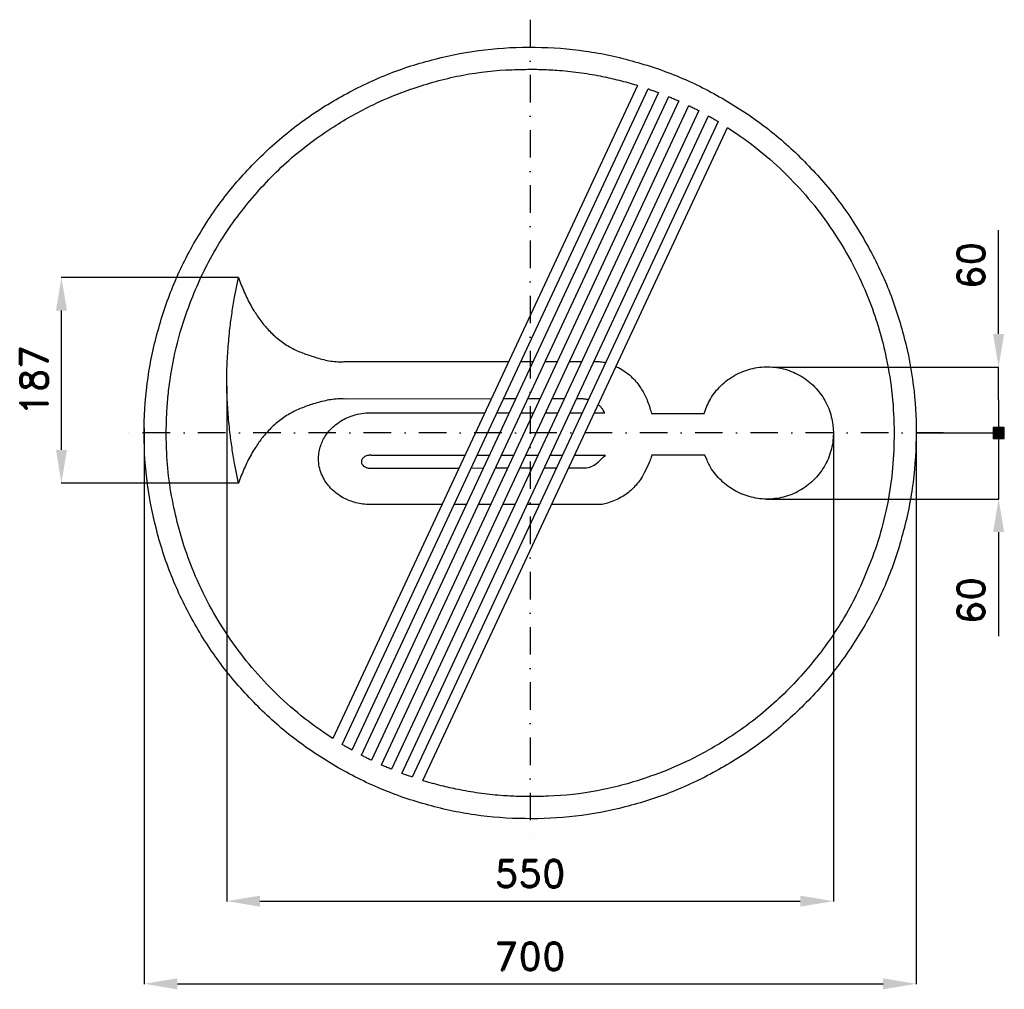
# Model space of a CAD drawing. Header units: millimetres. Extents: x -463 to 430, y -505 to 375.
import ezdxf

# ---------------------------------------------------------------- set-up
doc = ezdxf.new("R2010")
doc.units = ezdxf.units.MM
doc.header["$LTSCALE"] = 5
doc.linetypes.add('ČERCHOVANÁX2', pattern=[2, 1, -0.5, 0, -0.5])
doc.layers.add('Kóty', color=2, linetype='Continuous')
doc.layers.add('Značka', color=7, linetype='Continuous')
doc.styles.get("Standard").update_dxf_attribs({"font": 'romand.shx', "height": 25})
doc.dimstyles.get("Standard").update_dxf_attribs({"dimtxt": 25, "dimasz": 30, "dimexe": 0.18, "dimexo": 0.0625, "dimgap": 12.5, "dimtad": 1, "dimdec": 0, "dimzin": 0, "dimdsep": 46, "dimtxsty": 'Standard', "dimcen": 0.09, "dimadec": 0, "dimazin": 0, "dimtfac": 1, "dimtdec": 0, "dimtofl": 0, "dimtmove": 0, "dimatfit": 3, "dimfxl": 1, "dimtolj": 1, "dimtzin": 0, "dimarcsym": 0})

# ---------------------------------------------------------------- blocks, each defined once
blk = doc.blocks.new('*D2')
at = {"layer": 'Defpoints', "color": 0, "transparency": 16777216}
for p in [(-349.92, 4.7), (350.05, 0.12), (350.05, -499.82)]:
    blk.add_point(p, dxfattribs=at)
at = {"layer": 'Kóty', "color": 0, "lineweight": -2, "transparency": 16777216}
for p, q in [((-349.92, 4.64), (-349.92, -500)), ((350.05, 0.06), (350.05, -500)), ((-319.92, -499.82), (320.05, -499.82))]:
    blk.add_line(p, q, dxfattribs=at)
at = {"layer": 'Kóty', "color": 0, "transparency": 16777216}
for points in [[(-319.92, -494.82), (-319.92, -504.82), (-349.92, -499.82)], [(320.05, -494.82), (320.05, -504.82), (350.05, -499.82)]]:
    blk.add_solid(points, dxfattribs=at)
at = {"layer": 'Kóty', "color": 0, "transparency": 16777216, "insert": (0.06, -474.82), "char_height": 25, "attachment_point": 5}
blk.add_mtext('\\A1;700', dxfattribs=at)
blk = doc.blocks.new('*D3')
at = {"layer": 'Defpoints', "color": 0, "transparency": 16777216}
for p in [(-275, 42.43), (274.99, -0.79), (274.99, -424.82)]:
    blk.add_point(p, dxfattribs=at)
at = {"layer": 'Kóty', "color": 0, "lineweight": -2, "transparency": 16777216}
for p, q in [((-275, 42.37), (-275, -425)), ((274.99, -0.85), (274.99, -425)), ((-245, -424.82), (244.99, -424.82))]:
    blk.add_line(p, q, dxfattribs=at)
at = {"layer": 'Kóty', "color": 0, "transparency": 16777216}
for points in [[(-245, -419.82), (-245, -429.82), (-275, -424.82)], [(244.99, -419.82), (244.99, -429.82), (274.99, -424.82)]]:
    blk.add_solid(points, dxfattribs=at)
at = {"layer": 'Kóty', "color": 0, "transparency": 16777216, "insert": (-0.01, -399.82), "char_height": 25, "attachment_point": 5}
blk.add_mtext('\\A1;550', dxfattribs=at)

msp = doc.modelspace()

# ---------------------------------------------------------------- hatches: boundary and pattern name
at = {"layer": 'Kóty'}
h = msp.add_hatch(color=256, dxfattribs=at)
h.dxf.hatch_style = 1
h.paths.add_polyline_path([(420.02, -5), (430.02, -5), (430.02, 5), (420.02, 5)])

# ---------------------------------------------------------------- linework, layer by layer
at = {"color": 251}
for points in [[(-35.27, 30.83), (-167.79, 30.8), (-169.5, 30.87, 0.006275), (-171.21, 30.92, 0.051563), (-184.04, 29.64, 0.028349), (-196.63, 26.31, 0.022359), (-207.74, 22.41, 0.035536), (-218.24, 17.29, 0.040918), (-228.31, 10.48, 0.037043), (-237.23, 2.16, 0.029794), (-244.32, -6.26, 0.024479), (-250.46, -15.39, 0.025762), (-257.11, -27.56, 0.022408), (-262.55, -40.31), (-263.52, -42.87), (-264.47, -45.44), (-265.1, -42.43), (-265.71, -39.42), (-266.87, -33.51), (-267.96, -27.6, -0.006791), (-270.36, -13.42, -0.010504), (-272.26, 0.82, -0.011743), (-273.91, 18.92, -0.003908), (-275, 37.08), (-275, 47.78), (-275, 58.47, -0.003531), (-273.89, 76.63, -0.010609), (-272.26, 94.74, -0.009751), (-270.35, 108.98, -0.006928), (-267.96, 123.15), (-266.87, 129.07), (-265.71, 134.97), (-265.1, 137.99), (-264.47, 141), (-263.52, 138.43), (-262.55, 135.86, 0.020128), (-257.09, 123.12, 0.027307), (-250.46, 110.95, 0.026183), (-244.34, 101.81, 0.029394), (-237.23, 93.4, 0.036245), (-228.3, 85.07, 0.041732), (-218.24, 78.27, 0.03572), (-207.74, 73.18, 0.019676), (-196.63, 69.24, 0.027758), (-184.04, 65.82, 0.059416), (-171.21, 64.64, 0.007552), (-169.48, 64.68, 0.002609), (-167.75, 64.76), (-19.46, 64.75)], [(57.78, 64.75), (60.37, 64.75, -0.008333), (62.67, 64.73, -0.025414), (64.95, 64.56, -0.026099), (67.26, 64.12, -0.004224), (68.38, 63.83)], [(77.77, 60.3, -0.021399), (82.18, 58.11, -0.034769), (87.5, 54.61, -0.031275), (92.33, 50.43, -0.029659), (96.65, 45.76, -0.029635), (100.38, 40.62, -0.022616), (103.07, 36.06, -0.018097), (105.38, 31.29, -0.019969), (107.64, 25.71, -0.024061), (109.39, 19.97), (109.68, 18.82), (109.96, 17.67), (157.68, 17.67), (160.33, 24.3, -0.02801), (163.44, 30.68, -0.038544), (167.83, 37.17, -0.034261), (173.13, 42.98, -0.033124), (179.1, 48.09, -0.034361), (185.68, 52.35, -0.034658), (192.75, 55.75, -0.034405), (200.23, 58.15, -0.034373), (207.95, 59.61, -0.034432), (215.79, 59.99, -0.034405), (223.61, 59.4, -0.034422), (231.29, 57.75, -0.034438), (238.69, 55.15, -0.034349), (245.68, 51.56, -0.034427), (252.17, 47.14, -0.034843), (257.98, 41.87, -0.03441), (263.08, 35.92, -0.032702), (267.35, 29.32, -0.034537), (270.81, 22.24, -0.040945), (273.15, 14.77, -0.031735), (274.39, 7.44), (275, 0), (275, -0.39), (274.99, -0.79, -0.032802), (274.4, -8.61, -0.035759), (272.75, -16.29, -0.036504), (270.17, -23.7, -0.034736), (266.56, -30.68, -0.034105), (262.14, -37.16, -0.034468), (256.87, -42.98, -0.034553), (250.92, -48.1, -0.034412), (244.32, -52.35, -0.034373), (237.24, -55.75, -0.034418), (229.77, -58.15, -0.034428), (222.05, -59.61, -0.034427), (214.21, -59.99, -0.034413), (206.39, -59.4, -0.034341), (198.71, -57.75, -0.034417), (191.3, -55.15, -0.034819), (184.32, -51.56, -0.034412), (177.85, -47.14, -0.032848), (172.02, -41.87, -0.034595), (166.86, -35.93, -0.040416), (162.65, -29.32, -0.021114), (160.44, -24.79), (158.49, -20.14), (110.46, -20.14)], [(52.67, 30.15, 0.014506), (51.18, 30.46, 0.020534), (48.96, 30.77), (48.55, 30.81), (48.13, 30.85), (41.97, 30.85)], [(-79.96, -65), (-120.55, -65), (-120.55, -64.99), (-144.59, -64.99), (-145.75, -64.98, -0.004301), (-146.92, -64.95, -0.031857), (-153.27, -64.34, -0.033772), (-159.49, -62.9, -0.031169), (-164.91, -60.99, -0.030589), (-170.06, -58.42, -0.037556), (-175.82, -54.6, -0.04068), (-180.91, -49.94, -0.041693), (-185.13, -44.75, -0.04311), (-188.41, -38.91, -0.048295), (-190.81, -32.29, -0.055477), (-191.8, -25.37), (-191.84, -24.34), (-191.86, -23.32), (-191.84, -22.29), (-191.8, -21.26, -0.040319), (-191.07, -15.63, -0.041218), (-189.44, -10.18, -0.037707), (-187.24, -5.33, -0.034348), (-184.36, -0.86, -0.040764), (-179.94, 4.32, -0.039377), (-174.75, 8.72, -0.039202), (-168.76, 12.5, -0.036355), (-162.26, 15.33, -0.039859), (-154.7, 17.47, -0.043142), (-146.92, 18.32, -0.005033), (-145.75, 18.36, -0.001785), (-144.59, 18.38), (-41.07, 18.39)], [(58.24, 18.41), (67.72, 18.41), (66.27, 20.69, 0.025345), (64.67, 22.87, 0.029639), (63.03, 24.63, 0.021431), (61.69, 25.81)], [(-59.12, -20.31), (-144.09, -20.3), (-143.93, -20.28), (-145.49, -20.28), (-145.67, -20.28), (-145.86, -20.29, 0.02653), (-146.87, -20.38, 0.029501), (-147.87, -20.58, 0.031114), (-148.84, -20.88, 0.031938), (-149.76, -21.3, 0.035498), (-150.65, -21.84, 0.04031), (-151.45, -22.52, 0.042562), (-152.09, -23.25, 0.048057), (-152.59, -24.08), (-152.91, -24.92), (-153.05, -25.79), (-153.06, -25.94), (-153.06, -26.08), (-153.06, -26.22), (-153.05, -26.36), (-153.01, -26.78), (-152.92, -27.2), (-152.78, -27.65), (-152.59, -28.08), (-152.21, -28.75), (-151.73, -29.36), (-151.07, -30), (-150.32, -30.54, 0.036845), (-149.35, -31.07, 0.032396), (-148.32, -31.46, 0.035793), (-147.1, -31.76, 0.038701), (-145.86, -31.87), (-145.67, -31.88), (-145.49, -31.88), (-120.58, -31.85), (-120.58, -31.85), (-116.87, -31.85), (-64.48, -31.8)], [(110.46, -20.14), (110.17, -21.02), (109.89, -21.89, -0.018446), (108.03, -26.76), (105.88, -31.53), (103.54, -36.29, -0.022018), (100.88, -40.86, -0.031444), (97.16, -46, -0.029671), (92.83, -50.67, -0.031346), (88.01, -54.87, -0.036864), (82.68, -58.35, -0.032356), (76.49, -61.32, -0.010653), (70.04, -63.76, -0.008545), (67.76, -64.36, -0.025996), (65.45, -64.8, -0.025467), (63.17, -64.97, -0.008439), (60.87, -64.99), (19.35, -64.99)], [(34.86, -31.71), (50.88, -31.7), (51.04, -31.67), (51.2, -31.65, 0.079454), (56.81, -29.83, 0.069867), (61.68, -26.44), (63.46, -24.8), (65.17, -23.11), (66.68, -21.71), (68.22, -20.33)]]:
    msp.add_lwpolyline(points, format="xyb", dxfattribs=at)
for points in [[(-8.42, 64.75), (2.61, 64.75)], [(13.64, 64.75), (24.68, 64.75)], [(35.71, 64.75), (46.75, 64.75)], [(-13.2, 30.84), (-24.24, 30.83)], [(8.86, 30.84), (-2.17, 30.84)], [(30.94, 30.85), (19.9, 30.84)], [(-30.04, 18.4), (-19, 18.4)], [(-7.97, 18.4), (3.06, 18.4)], [(14.1, 18.4), (25.13, 18.4)], [(36.17, 18.41), (47.2, 18.41)], [(-37.06, -20.32), (-48.09, -20.31)], [(-14.99, -20.32), (-26.03, -20.32)], [(7.07, -20.32), (-3.96, -20.32)], [(29.14, -20.33), (18.11, -20.32)], [(68.22, -20.33), (51.86, -20.33), (40.17, -20.33)], [(-53.44, -31.79), (-42.4, -31.78)], [(-31.37, -31.77), (-20.33, -31.76)], [(-9.29, -31.75), (1.75, -31.74)], [(12.79, -31.73), (23.82, -31.72)], [(-57.89, -65), (-68.93, -65)], [(-35.83, -65), (-46.86, -65)], [(-13.76, -65), (-24.79, -65)], [(8.31, -65), (-2.73, -65)]]:
    msp.add_lwpolyline(points, dxfattribs=at)
at = {"layer": 'Kóty'}
for p, q in [((424.84, 89.83), (424.84, 184.12)), ((-264.53, 141), (-425.21, 141)), ((-425.03, -15.44), (-425.03, 111)), ((219.77, 59.83), (425.02, 59.83)), ((424.84, 30), (424.84, 60)), ((424.84, 30), (424.84, -60)), ((350, 0), (425.02, 0)), ((-264.53, -45.44), (-425.21, -45.44)), ((214.27, -59.99), (425.02, -59.99)), ((424.84, -89.99), (424.84, -184.28))]:
    msp.add_line(p, q, dxfattribs=at)
msp.add_lwpolyline([(420.02, -5), (430.02, -5), (430.02, 5), (420.02, 5)], close=True, dxfattribs=at)
for points in [[(420.02, 5), (430.02, -5)], [(430.02, 5), (420.02, -5)]]:
    msp.add_lwpolyline(points, dxfattribs=at)
for points in [[(-430.03, 111), (-420.03, 111), (-425.03, 141)], [(419.84, 89.83), (429.84, 89.83), (424.84, 59.83)], [(-430.03, -15.44), (-420.03, -15.44), (-425.03, -45.44)], [(419.84, -89.99), (429.84, -89.99), (424.84, -59.99)]]:
    msp.add_solid(points, dxfattribs=at)
at = {"layer": 'Značka', "color": 6, "linetype": 'ČERCHOVANÁX2', "lineweight": 25, "ltscale": 5}
for p, q in [((0, 375), (0, -375)), ((375, 0), (-375, 0))]:
    msp.add_line(p, q, dxfattribs=at)
at = {"layer": 'Značka', "color": 5}
for points in [[(350, 0), (349.99, -2.29), (349.97, -4.58, -0.032172), (346.49, -50.21, -0.035727), (336.86, -95, -0.036663), (321.83, -138.26, -0.034749), (300.79, -178.95, -0.034042), (274.96, -216.77, -0.034458), (244.23, -250.71, -0.034559), (209.51, -280.56, -0.034426), (171.02, -305.37, -0.034392), (129.75, -325.22, -0.034421), (86.15, -339.23, -0.03443), (41.16, -347.72, -0.034418), (-4.58, -349.97, -0.034413), (-50.24, -346.53, -0.034418), (-95, -336.86, -0.034411), (-138.22, -321.72, -0.034418), (-178.95, -300.79, -0.034414), (-216.78, -274.98, -0.03442), (-250.71, -244.23, -0.034415), (-280.56, -209.5, -0.034419), (-305.37, -171.02, -0.034418), (-325.22, -129.75, -0.034422), (-339.23, -86.15, -0.034423), (-347.72, -41.16, -0.034414), (-349.97, 4.58, -0.034413), (-346.53, 50.24, -0.034416), (-336.86, 95, -0.034414), (-321.72, 138.22, -0.034418), (-300.79, 178.95, -0.034414), (-274.98, 216.78, -0.03442), (-244.23, 250.71, -0.034415), (-209.5, 280.56, -0.034419), (-171.02, 305.37, -0.034418), (-129.75, 325.22, -0.034422), (-86.15, 339.23, -0.034423), (-41.16, 347.72, -0.034413), (4.58, 349.97, -0.034424), (50.24, 346.53, -0.034417), (95, 336.86, -0.034419), (138.22, 321.72, -0.034409), (178.95, 300.79, -0.034418), (216.77, 274.98, -0.03441), (250.71, 244.23, -0.034418), (280.57, 209.5, -0.034491), (305.37, 171.02, -0.034425), (325.2, 129.76, -0.034081), (339.23, 86.15, -0.03279), (347.51, 43.38, -0.034266), (350, 0)], [(97.41, 315.37), (-178.95, -277.28), (-183.01, -274.59), (-187.05, -271.87, -0.026582), (-214.04, -251.28, -0.027814), (-238.67, -227.86, -0.026719), (-259.96, -203.46, -0.025775), (-278.57, -176.96, -0.02586), (-294.81, -148.61, -0.026622), (-307.98, -118.74, -0.021511), (-316.57, -93.61, -0.020471), (-323.02, -67.84, -0.022943), (-327.82, -39.28, -0.025571), (-329.84, -10.43, -0.003606), (-329.94, -5.21), (-330, 0, -0.001767), (-329.86, 8.15, -0.005365), (-329.6, 16.3, -0.013597), (-328.47, 32.33, -0.012655), (-326.49, 48.28, -0.030267), (-318.6, 86.6, -0.03166), (-306.03, 123.68, -0.041576), (-283.54, 169.4, -0.040831), (-253.83, 210.87, -0.040424), (-218.66, 247.46, -0.040892), (-178.12, 277.83, -0.032936), (-142.38, 297.88, -0.031725), (-104.29, 313.17, -0.035676), (-60.85, 324.72, -0.039815), (-16.3, 329.6, -0.005805), (-8.15, 329.86, -0.001916), (0, 330), (1.52, 330), (3.05, 329.99, -0.002569), (6.09, 329.95, -0.002329), (9.13, 329.88, -0.005732), (16.67, 329.59, -0.005966), (24.2, 329.13, -0.008073), (34.11, 328.27, -0.007972), (44, 327.09, -0.007917), (53.75, 325.65, -0.008035), (63.44, 323.9, -0.006279), (71.1, 322.32, -0.00603), (78.71, 320.54, -0.006573), (86.7, 318.49, -0.007361), (94.63, 316.22), (96.02, 315.8), (97.41, 315.37)], [(-97.41, -315.37), (178.95, 277.28), (183.01, 274.59), (187.05, 271.87, -0.026577), (214.04, 251.28, -0.027794), (238.67, 227.86, -0.026723), (259.96, 203.45, -0.025815), (278.57, 176.96, -0.025852), (294.8, 148.61, -0.026423), (307.98, 118.74, -0.021555), (316.59, 93.61, -0.02115), (323.02, 67.84, -0.026845), (328.32, 34.14, -0.026574), (330, 0, -0.049238), (324.26, -63.06, -0.051954), (306.03, -123.68, -0.042479), (283.54, -169.44, -0.040381), (253.83, -210.87, -0.039562), (218.63, -247.42, -0.040772), (178.12, -277.83, -0.033086), (142.38, -297.88, -0.031715), (104.29, -313.17, -0.035629), (60.84, -324.72, -0.039821), (16.3, -329.6, -0.005777), (8.15, -329.86, -0.001946), (0, -330), (-1.52, -330), (-3.05, -329.99, -0.002571), (-6.09, -329.95, -0.002331), (-9.13, -329.88, -0.005762), (-16.67, -329.59, -0.005997), (-24.2, -329.12, -0.008048), (-34.11, -328.26, -0.007972), (-44, -327.09, -0.007941), (-53.75, -325.65, -0.008035), (-63.44, -323.9, -0.006248), (-71.1, -322.31, -0.005979), (-78.71, -320.54, -0.006624), (-86.7, -318.49, -0.007406), (-94.63, -316.22), (-96.02, -315.8), (-97.41, -315.37)]]:
    msp.add_lwpolyline(points, format="xyb", dxfattribs=at)
for points in [[(-170.41, -282.63), (106.99, 312.25), (107.13, 312.2), (107.27, 312.15), (108.27, 311.81), (109.27, 311.46), (110.21, 311.12), (111.16, 310.79), (112.1, 310.44), (113.05, 310.1), (113.8, 309.82), (114.55, 309.54), (115.35, 309.25), (116.15, 308.95), (116.29, 308.89), (116.43, 308.84), (-161.73, -287.68), (-161.86, -287.6), (-161.99, -287.53), (-162.91, -287.01), (-163.83, -286.49), (-164.7, -285.99), (-165.57, -285.49), (-166.44, -284.98), (-167.31, -284.48), (-168, -284.07), (-168.69, -283.66), (-169.42, -283.22), (-170.15, -282.78), (-170.28, -282.71), (-170.41, -282.63)], [(-152.93, -292.46), (125.75, 305.16), (125.89, 305.1), (126.03, 305.05), (127, 304.64), (127.97, 304.24), (128.89, 303.85), (129.81, 303.46), (130.73, 303.06), (131.65, 302.67), (132.38, 302.35), (133.12, 302.03), (133.89, 301.68), (134.67, 301.34), (134.81, 301.28), (134.94, 301.22), (-144, -296.98), (-144.14, -296.92), (-144.27, -296.85), (-145.22, -296.39), (-146.16, -295.92), (-147.05, -295.47), (-147.95, -295.03), (-148.84, -294.57), (-149.73, -294.12), (-150.44, -293.75), (-151.15, -293.39), (-151.91, -293), (-152.66, -292.6), (-152.8, -292.53), (-152.93, -292.46)], [(-134.94, -301.22), (144, 296.98), (144.14, 296.92), (144.27, 296.85), (145.22, 296.39), (146.16, 295.92), (147.06, 295.48), (147.95, 295.03), (148.84, 294.58), (149.73, 294.12), (150.44, 293.76), (151.16, 293.39), (151.91, 293), (152.66, 292.6), (152.8, 292.53), (152.93, 292.46), (-125.75, -305.16), (-125.89, -305.1), (-126.03, -305.05), (-127, -304.64), (-127.97, -304.24), (-128.89, -303.85), (-129.81, -303.46), (-130.73, -303.07), (-131.65, -302.67), (-132.38, -302.35), (-133.12, -302.03), (-133.89, -301.69), (-134.67, -301.34), (-134.81, -301.28), (-134.94, -301.22)], [(170.41, 282.63), (-106.99, -312.25), (-107.13, -312.2), (-107.27, -312.15), (-108.27, -311.81), (-109.27, -311.46), (-110.21, -311.12), (-111.16, -310.78), (-112.1, -310.44), (-113.05, -310.1), (-113.8, -309.82), (-114.55, -309.54), (-115.35, -309.25), (-116.15, -308.95), (-116.29, -308.89), (-116.43, -308.84), (161.73, 287.68), (161.86, 287.6), (161.99, 287.53), (162.91, 287.01), (163.83, 286.49), (164.7, 285.99), (165.57, 285.49), (166.44, 284.98), (167.31, 284.48), (168, 284.07), (168.69, 283.66), (169.42, 283.22), (170.15, 282.78), (170.28, 282.71), (170.41, 282.63)]]:
    msp.add_lwpolyline(points, dxfattribs=at)

# ---------------------------------------------------------------- texts
at = {"layer": 'Kóty', "char_height": 25, "attachment_point": 5, "rotation": 90}
for s, insert in [('\\A1;60', (399.84, 151.97)), ('\\A1;187', (-450.03, 47.78)), ('\\A1;60', (399.84, -152.13))]:
    msp.add_mtext(s, dxfattribs=dict(at, insert=insert))

# ---------------------------------------------------------------- dimensions: what is measured, and where the dimension line sits
at = {"layer": 'Kóty'}
for base, p1, p2, picture, middle in [((274.99, -424.82), (-275, 42.43), (274.99, -0.79), '*D3', (-0.01, -399.82)), ((350.05, -499.82), (-349.92, 4.7), (350.05, 0.12), '*D2', (0.06, -474.82))]:
    dim = msp.add_linear_dim(base=base, p1=p1, p2=p2, dimstyle='Standard', dxfattribs=at)
    dim.commit()
    dim.dimension.update_dxf_attribs({"geometry": picture, "text_midpoint": middle})

doc.saveas('drawing.dxf')
